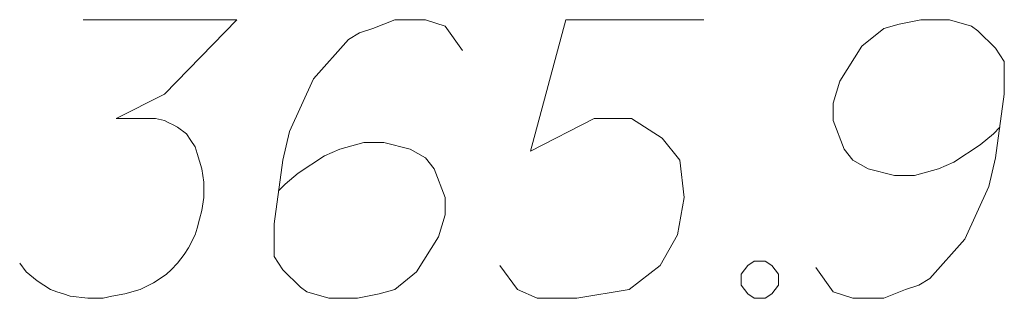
# Model space of a CAD drawing. Header units: millimetres. Extents: x 460 to 2266, y 622 to 2169.
# Tile 71 of 95: x 2114.855 to 2117.506, y 2040.217 to 2040.967. Entities that reach past the tile are written whole.
import ezdxf

# ---------------------------------------------------------------- set-up
doc = ezdxf.new("R2010")
doc.units = ezdxf.units.MM
doc.layers.add('GSPWPN_O', color=7, linetype='Continuous', lineweight=18, true_color=0x0a0909)

msp = doc.modelspace()

# ---------------------------------------------------------------- linework, layer by layer
at = {"layer": 'GSPWPN_O', "color": 7, "linetype": 'Continuous', "lineweight": 18, "flags": 128}
for points in [[(2115.0262, 2040.9672), (2115.4395, 2040.9672), (2115.2446, 2040.7664), (2115.1147, 2040.7014), (2115.221, 2040.7014), (2115.2446, 2040.6956), (2115.2564, 2040.6896), (2115.2682, 2040.6838), (2115.2801, 2040.6778), (2115.3037, 2040.6601), (2115.3155, 2040.6424), (2115.3273, 2040.6247), (2115.3332, 2040.607), (2115.3451, 2040.5657), (2115.3509, 2040.5302), (2115.3509, 2040.5125), (2115.3509, 2040.4888), (2115.3451, 2040.4534), (2115.3391, 2040.4298), (2115.3332, 2040.4062), (2115.3273, 2040.3885), (2115.3214, 2040.3767), (2115.3155, 2040.3649), (2115.3096, 2040.3531), (2115.2978, 2040.3353), (2115.2801, 2040.3117), (2115.2624, 2040.294), (2115.2506, 2040.2822), (2115.2328, 2040.2704), (2115.2151, 2040.2586), (2115.1915, 2040.2468), (2115.1797, 2040.2408), (2115.1383, 2040.229), (2115.1029, 2040.2232), (2115.0793, 2040.2172), (2115.038, 2040.2172), (2114.9908, 2040.2232), (2114.973, 2040.229), (2114.9553, 2040.235), (2114.9376, 2040.2408), (2114.9199, 2040.2526), (2114.9021, 2040.2645), (2114.8726, 2040.2881), (2114.8549, 2040.3117)], [(2116.0477, 2040.8845), (2116.0005, 2040.9495), (2115.9474, 2040.9672), (2115.8647, 2040.9672), (2115.8057, 2040.9436), (2115.7702, 2040.9318), (2115.7407, 2040.914), (2115.6462, 2040.8077), (2115.5813, 2040.666), (2115.5635, 2040.5893), (2115.5399, 2040.418), (2115.5399, 2040.3295), (2115.5635, 2040.294), (2115.6107, 2040.2468), (2115.6285, 2040.235), (2115.6876, 2040.2172), (2115.7643, 2040.2172), (2115.8233, 2040.229), (2115.8647, 2040.2408), (2115.9238, 2040.2881), (2115.9828, 2040.3826), (2116.0005, 2040.4416), (2116.0005, 2040.4888), (2115.971, 2040.5657), (2115.9474, 2040.5951), (2115.906, 2040.6188), (2115.8351, 2040.6365), (2115.782, 2040.6365), (2115.717, 2040.6188), (2115.6757, 2040.6011), (2115.6049, 2040.5539), (2115.5695, 2040.5243), (2115.5517, 2040.5066)], [(2116.6973, 2040.9672), (2116.3252, 2040.9672), (2116.2307, 2040.6129), (2116.402, 2040.7014), (2116.5024, 2040.7014), (2116.585, 2040.6483), (2116.6323, 2040.5893), (2116.6441, 2040.4888), (2116.6264, 2040.3885), (2116.5792, 2040.3058), (2116.4965, 2040.2408), (2116.3548, 2040.2172), (2116.2485, 2040.2172), (2116.1953, 2040.2408), (2116.1481, 2040.3058)], [(2116.9984, 2040.2999), (2117.0457, 2040.235), (2117.0988, 2040.2172), (2117.1815, 2040.2172), (2117.2406, 2040.2408), (2117.276, 2040.2526), (2117.3055, 2040.2704), (2117.4, 2040.3767), (2117.465, 2040.5184), (2117.4826, 2040.5951), (2117.5063, 2040.7664), (2117.5063, 2040.855), (2117.4826, 2040.8904), (2117.4354, 2040.9376), (2117.4177, 2040.9495), (2117.3587, 2040.9672), (2117.2819, 2040.9672), (2117.2228, 2040.9554), (2117.1815, 2040.9436), (2117.1225, 2040.8964), (2117.0634, 2040.8019), (2117.0457, 2040.7428), (2117.0457, 2040.6956), (2117.0752, 2040.6188), (2117.0988, 2040.5893), (2117.1401, 2040.5657), (2117.211, 2040.5479), (2117.2642, 2040.5479), (2117.3291, 2040.5657), (2117.3705, 2040.5833), (2117.4413, 2040.6306), (2117.4768, 2040.6601), (2117.4944, 2040.6778)], [(2116.8331, 2040.3176), (2116.8626, 2040.3176), (2116.8803, 2040.3058), (2116.8981, 2040.2822), (2116.8981, 2040.2526), (2116.8803, 2040.229), (2116.8626, 2040.2172), (2116.8331, 2040.2172), (2116.8154, 2040.229), (2116.7976, 2040.2526), (2116.7976, 2040.2822), (2116.8154, 2040.3058), (2116.8331, 2040.3176)]]:
    msp.add_lwpolyline(points, dxfattribs=at)

doc.saveas('drawing.dxf')
